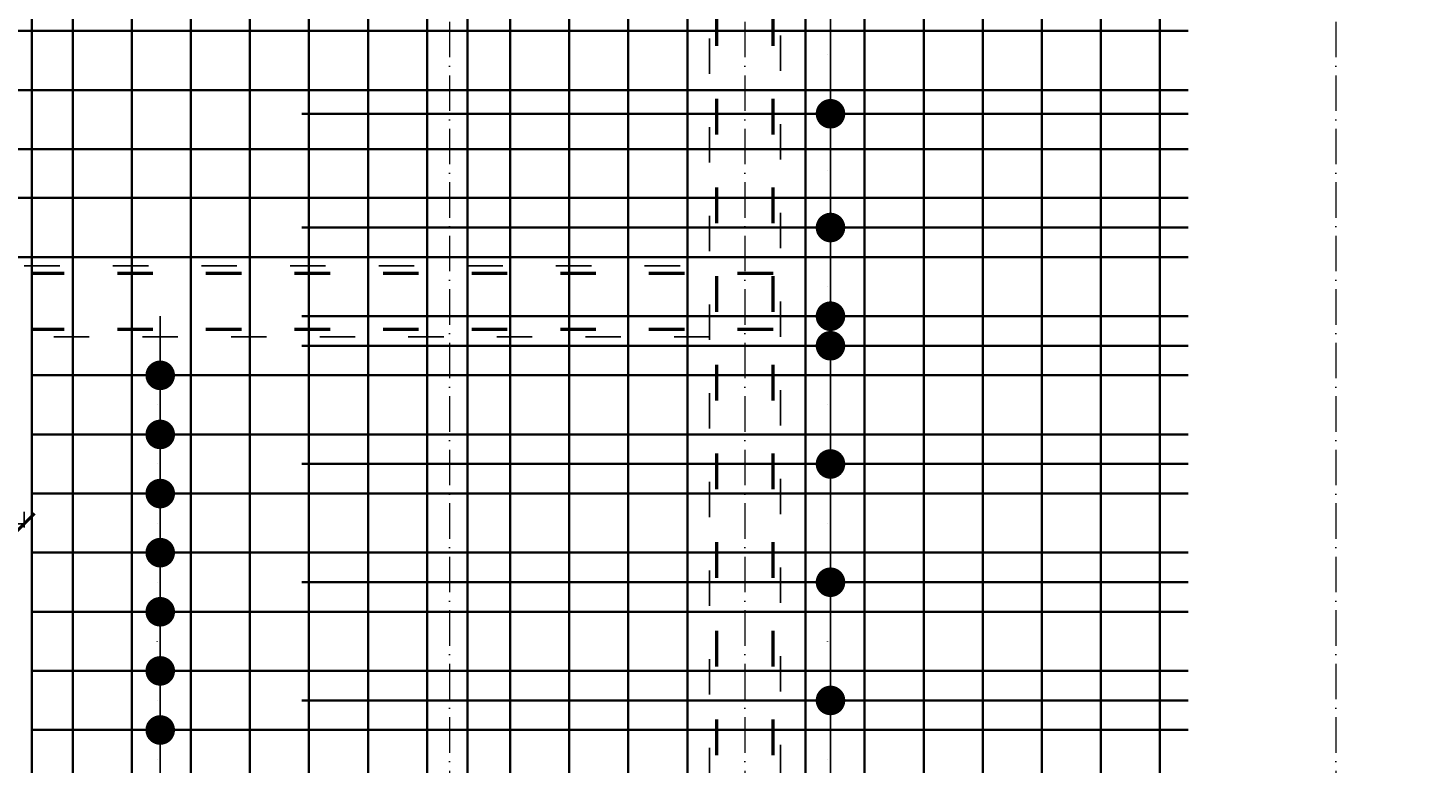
# Model space of a CAD drawing. Header units: millimetres. Extents: x 295948 to 312016, y 6878 to 18016.
# Tile 129 of 252: x 304136 to 304610, y 14424 to 14673. Entities that reach past the tile are written whole.
import ezdxf

# ---------------------------------------------------------------- set-up
doc = ezdxf.new("R2010")
doc.units = ezdxf.units.MM
doc.linetypes.add('ACAD_ISO03W100', pattern=[30, 12, -18])
doc.linetypes.add('ACAD_ISO10W100', pattern=[18, 12, -3, 0, -3])
for name, color, linetype, lineweight in [('konstrukcja wymiary', 1, 'Continuous', 13), ('osie', 5, 'ACAD_ISO10W100', 13), ('zbrojenie', 4, 'Continuous', 50), ('zbrojenie płyty', 141, 'Continuous', 35)]:
    doc.layers.add(name, color=color, linetype=linetype, lineweight=lineweight)
doc.layers.add('przerywane', color=6, linetype='ACAD_ISO03W100')
doc.styles.add('KONSTRUKCJA', font='romand.shx', dxfattribs={"oblique": 10})
doc.styles.get("Standard").update_dxf_attribs({"font": 'romand.shx', "oblique": 10})
doc.dimstyles.new('150', dxfattribs={"dimtxt": 10, "dimasz": 7, "dimexe": 1.25, "dimexo": 0.625, "dimgap": 3, "dimtad": 1, "dimdec": 0, "dimrnd": 0.5, "dimtxsty": 'KONSTRUKCJA', "dimblk": 'ARCHTICK', "dimcen": 2.5, "dimadec": 0, "dimazin": 0, "dimtfac": 1, "dimtdec": 0, "dimtix": 1, "dimtmove": 0, "dimatfit": 3, "dimfxl": 4, "dimfxlon": 1, "dimarcsym": 0})
doc.dimstyles.new('kropki', dxfattribs={"dimtxt": 0.001, "dimasz": 10, "dimexe": 1.25, "dimexo": 0.625, "dimgap": 1, "dimtad": 1, "dimtxsty": 'Standard', "dimblk": 'DOT', "dimcen": 2.5, "dimadec": 0, "dimazin": 0, "dimtfac": 1, "dimtmove": 0, "dimatfit": 3, "dimfxl": 1, "dimfxlon": 1, "dimarcsym": 0})

# ---------------------------------------------------------------- blocks, each defined once
blk = doc.blocks.new('_ArchTick')
at = {"color": 0, "linetype": 'ByBlock', "lineweight": 13, "const_width": 0.15}
blk.add_lwpolyline([(-0.5, -0.5), (0.5, 0.5)], dxfattribs=at)
blk = doc.blocks.new('*D129')
at = {"layer": 'Defpoints', "color": 0, "transparency": 16777216}
for p in [(304134.63, 14841.47), (303870.63, 14592.3), (304134.63, 14592.3)]:
    blk.add_point(p, dxfattribs=at)
at = {"layer": 'konstrukcja wymiary', "color": 0, "lineweight": -2, "transparency": 16777216}
for p, q in [((303870.63, 14837.47), (303870.63, 14842.72)), ((303870.63, 14841.47), (304134.63, 14841.47)), ((304134.63, 14837.47), (304134.63, 14842.72))]:
    blk.add_line(p, q, dxfattribs=at)
at = {"layer": 'konstrukcja wymiary', "color": 0, "lineweight": -2, "transparency": 16777216, "xscale": 7, "yscale": 7, "zscale": 7, "rotation": 180}
blk.add_blockref('_ArchTick', (303870.63, 14841.47), dxfattribs=at)
at = {"layer": 'konstrukcja wymiary', "color": 0, "lineweight": -2, "transparency": 16777216, "xscale": 7, "yscale": 7, "zscale": 7}
blk.add_blockref('_ArchTick', (304134.63, 14841.47), dxfattribs=at)
at = {"layer": 'konstrukcja wymiary', "color": 0, "transparency": 16777216, "insert": (304002.63, 14849.47), "char_height": 10, "attachment_point": 5, "style": 'KONSTRUKCJA'}
blk.add_mtext('264', dxfattribs=at)
blk = doc.blocks.new('*D130')
at = {"layer": 'Defpoints', "color": 0, "transparency": 16777216}
for p in [(304822.63, 14841.47), (304134.63, 14592.3), (304822.63, 14465.3)]:
    blk.add_point(p, dxfattribs=at)
at = {"layer": 'konstrukcja wymiary', "color": 0, "lineweight": -2, "transparency": 16777216}
for p, q in [((304134.63, 14837.47), (304134.63, 14842.72)), ((304134.63, 14841.47), (304822.63, 14841.47)), ((304822.63, 14837.47), (304822.63, 14842.72))]:
    blk.add_line(p, q, dxfattribs=at)
at = {"layer": 'konstrukcja wymiary', "color": 0, "lineweight": -2, "transparency": 16777216, "xscale": 7, "yscale": 7, "zscale": 7, "rotation": 180}
blk.add_blockref('_ArchTick', (304134.63, 14841.47), dxfattribs=at)
at = {"layer": 'konstrukcja wymiary', "color": 0, "lineweight": -2, "transparency": 16777216, "xscale": 7, "yscale": 7, "zscale": 7}
blk.add_blockref('_ArchTick', (304822.63, 14841.47), dxfattribs=at)
at = {"layer": 'konstrukcja wymiary', "color": 0, "transparency": 16777216, "insert": (304478.63, 14849.47), "char_height": 10, "attachment_point": 5, "style": 'KONSTRUKCJA'}
blk.add_mtext('688', dxfattribs=at)
blk = doc.blocks.new('*D132')
at = {"layer": 'Defpoints', "color": 0, "transparency": 16777216}
for p in [(304378.63, 14871.47), (304378.63, 14575.88), (304578.63, 14575.88)]:
    blk.add_point(p, dxfattribs=at)
at = {"layer": 'konstrukcja wymiary', "color": 0, "lineweight": -2, "transparency": 16777216}
for p, q in [((304378.63, 14867.47), (304378.63, 14872.72)), ((304578.63, 14871.47), (304378.63, 14871.47)), ((304578.63, 14867.47), (304578.63, 14872.72))]:
    blk.add_line(p, q, dxfattribs=at)
at = {"layer": 'konstrukcja wymiary', "color": 0, "lineweight": -2, "transparency": 16777216, "xscale": 7, "yscale": 7, "zscale": 7, "rotation": 180}
blk.add_blockref('_ArchTick', (304378.63, 14871.47), dxfattribs=at)
at = {"layer": 'konstrukcja wymiary', "color": 0, "lineweight": -2, "transparency": 16777216, "xscale": 7, "yscale": 7, "zscale": 7}
blk.add_blockref('_ArchTick', (304578.63, 14871.47), dxfattribs=at)
at = {"layer": 'konstrukcja wymiary', "color": 0, "transparency": 16777216, "insert": (304478.63, 14879.47), "char_height": 10, "attachment_point": 5, "style": 'KONSTRUKCJA'}
blk.add_mtext('200', dxfattribs=at)
blk = doc.blocks.new('*D133')
at = {"layer": 'Defpoints', "color": 0, "transparency": 16777216}
for p in [(304278.63, 14871.47), (304278.63, 14575.88), (304378.63, 14575.88)]:
    blk.add_point(p, dxfattribs=at)
at = {"layer": 'konstrukcja wymiary', "color": 0, "lineweight": -2, "transparency": 16777216}
for p, q in [((304278.63, 14867.47), (304278.63, 14872.72)), ((304378.63, 14871.47), (304278.63, 14871.47)), ((304378.63, 14867.47), (304378.63, 14872.72))]:
    blk.add_line(p, q, dxfattribs=at)
at = {"layer": 'konstrukcja wymiary', "color": 0, "lineweight": -2, "transparency": 16777216, "xscale": 7, "yscale": 7, "zscale": 7, "rotation": 180}
blk.add_blockref('_ArchTick', (304278.63, 14871.47), dxfattribs=at)
at = {"layer": 'konstrukcja wymiary', "color": 0, "lineweight": -2, "transparency": 16777216, "xscale": 7, "yscale": 7, "zscale": 7}
blk.add_blockref('_ArchTick', (304378.63, 14871.47), dxfattribs=at)
at = {"layer": 'konstrukcja wymiary', "color": 0, "transparency": 16777216, "insert": (304328.63, 14879.47), "char_height": 10, "attachment_point": 5, "style": 'KONSTRUKCJA'}
blk.add_mtext('100', dxfattribs=at)
blk = doc.blocks.new('*D123')
at = {"layer": 'Defpoints', "color": 0, "transparency": 16777216}
for p in [(303858.63, 14871.47), (303858.63, 14575.88), (304278.63, 14575.88)]:
    blk.add_point(p, dxfattribs=at)
at = {"layer": 'konstrukcja wymiary', "color": 0, "lineweight": -2, "transparency": 16777216}
for p, q in [((303858.63, 14867.47), (303858.63, 14872.72)), ((304278.63, 14871.47), (303858.63, 14871.47)), ((304278.63, 14867.47), (304278.63, 14872.72))]:
    blk.add_line(p, q, dxfattribs=at)
at = {"layer": 'konstrukcja wymiary', "color": 0, "lineweight": -2, "transparency": 16777216, "xscale": 7, "yscale": 7, "zscale": 7, "rotation": 180}
blk.add_blockref('_ArchTick', (303858.63, 14871.47), dxfattribs=at)
at = {"layer": 'konstrukcja wymiary', "color": 0, "lineweight": -2, "transparency": 16777216, "xscale": 7, "yscale": 7, "zscale": 7}
blk.add_blockref('_ArchTick', (304278.63, 14871.47), dxfattribs=at)
at = {"layer": 'konstrukcja wymiary', "color": 0, "transparency": 16777216, "insert": (304068.63, 14879.47), "char_height": 10, "attachment_point": 5, "style": 'KONSTRUKCJA'}
blk.add_mtext('420', dxfattribs=at)
blk = doc.blocks.new('*D138')
at = {"layer": 'Defpoints', "color": 0, "transparency": 16777216}
for p in [(303870.63, 14592.3), (304134.63, 14592.3), (303870.63, 14505.1)]:
    blk.add_point(p, dxfattribs=at)
at = {"layer": 'konstrukcja wymiary', "color": 0, "lineweight": -2, "transparency": 16777216}
for p, q in [((303870.63, 14509.1), (303870.63, 14503.85)), ((304134.63, 14505.1), (303870.63, 14505.1)), ((304134.63, 14509.1), (304134.63, 14503.85))]:
    blk.add_line(p, q, dxfattribs=at)
at = {"layer": 'konstrukcja wymiary', "color": 0, "lineweight": -2, "transparency": 16777216, "xscale": 7, "yscale": 7, "zscale": 7, "rotation": 180}
blk.add_blockref('_ArchTick', (303870.63, 14505.1), dxfattribs=at)
at = {"layer": 'konstrukcja wymiary', "color": 0, "lineweight": -2, "transparency": 16777216, "xscale": 7, "yscale": 7, "zscale": 7}
blk.add_blockref('_ArchTick', (304134.63, 14505.1), dxfattribs=at)
at = {"layer": 'konstrukcja wymiary', "color": 0, "transparency": 16777216, "insert": (304002.63, 14513.1), "char_height": 10, "attachment_point": 5, "style": 'KONSTRUKCJA'}
blk.add_mtext('264', dxfattribs=at)
blk = doc.blocks.new('_Dot')
at = {"color": 0, "linetype": 'ByBlock', "lineweight": -2}
blk.add_line((-0.5, 0), (-1, 0), dxfattribs=at)
at = {"color": 0, "linetype": 'ByBlock', "const_width": 0.5}
blk.add_lwpolyline([(-0.25, 0, 1), (0.25, 0, 1)], format="xyb", close=True, dxfattribs=at)
blk = doc.blocks.new('*D326')
at = {"layer": 'Defpoints', "color": 0, "transparency": 16777216}
for p in [(304399.13, 14683.8), (304399.13, 14643.8), (304407.58, 14643.8)]:
    blk.add_point(p, dxfattribs=at)
at = {"layer": 'konstrukcja wymiary', "color": 0, "lineweight": -2, "transparency": 16777216}
for p, q in [((304406.58, 14683.8), (304408.83, 14683.8)), ((304407.58, 14673.8), (304407.58, 14653.8)), ((304406.58, 14643.8), (304408.83, 14643.8))]:
    blk.add_line(p, q, dxfattribs=at)
at = {"layer": 'konstrukcja wymiary', "color": 0, "lineweight": -2, "transparency": 16777216, "xscale": 10, "yscale": 10, "zscale": 10}
for p, rotation in [((304407.58, 14683.8), 90), ((304407.58, 14643.8), 270)]:
    blk.add_blockref('_Dot', p, dxfattribs=dict(at, rotation=rotation))
at = {"layer": 'konstrukcja wymiary', "color": 0, "transparency": 16777216, "insert": (304406.58, 14663.8), "char_height": 0.001, "attachment_point": 5, "rotation": 90}
blk.add_mtext('40', dxfattribs=at)
blk = doc.blocks.new('*D327')
at = {"layer": 'Defpoints', "color": 0, "transparency": 16777216}
for p in [(304399.13, 14643.8), (304399.13, 14605.3), (304407.58, 14605.3)]:
    blk.add_point(p, dxfattribs=at)
at = {"layer": 'konstrukcja wymiary', "color": 0, "lineweight": -2, "transparency": 16777216}
for p, q in [((304406.58, 14643.8), (304408.83, 14643.8)), ((304407.58, 14633.8), (304407.58, 14615.3)), ((304406.58, 14605.3), (304408.83, 14605.3))]:
    blk.add_line(p, q, dxfattribs=at)
at = {"layer": 'konstrukcja wymiary', "color": 0, "lineweight": -2, "transparency": 16777216, "xscale": 10, "yscale": 10, "zscale": 10}
for p, rotation in [((304407.58, 14643.8), 90), ((304407.58, 14605.3), 270)]:
    blk.add_blockref('_Dot', p, dxfattribs=dict(at, rotation=rotation))
at = {"layer": 'konstrukcja wymiary', "color": 0, "transparency": 16777216, "insert": (304406.58, 14624.55), "char_height": 0.001, "attachment_point": 5, "rotation": 90}
blk.add_mtext('38,5', dxfattribs=at)
blk = doc.blocks.new('*D328')
at = {"layer": 'Defpoints', "color": 0, "transparency": 16777216}
for p in [(304399.13, 14605.3), (304399.13, 14565.3), (304407.58, 14565.3)]:
    blk.add_point(p, dxfattribs=at)
at = {"layer": 'konstrukcja wymiary', "color": 0, "lineweight": -2, "transparency": 16777216}
for p, q in [((304406.58, 14605.3), (304408.83, 14605.3)), ((304407.58, 14595.3), (304407.58, 14575.3)), ((304406.58, 14565.3), (304408.83, 14565.3))]:
    blk.add_line(p, q, dxfattribs=at)
at = {"layer": 'konstrukcja wymiary', "color": 0, "lineweight": -2, "transparency": 16777216, "xscale": 10, "yscale": 10, "zscale": 10}
for p, rotation in [((304407.58, 14605.3), 90), ((304407.58, 14565.3), 270)]:
    blk.add_blockref('_Dot', p, dxfattribs=dict(at, rotation=rotation))
at = {"layer": 'konstrukcja wymiary', "color": 0, "transparency": 16777216, "insert": (304406.58, 14585.3), "char_height": 0.001, "attachment_point": 5, "rotation": 90}
blk.add_mtext('40', dxfattribs=at)
blk = doc.blocks.new('*D329')
at = {"layer": 'Defpoints', "color": 0, "transparency": 16777216}
for p in [(304399.13, 14565.3), (304399.13, 14525.3), (304407.58, 14525.3)]:
    blk.add_point(p, dxfattribs=at)
at = {"layer": 'konstrukcja wymiary', "color": 0, "lineweight": -2, "transparency": 16777216}
for p, q in [((304406.58, 14565.3), (304408.83, 14565.3)), ((304407.58, 14555.3), (304407.58, 14535.3)), ((304406.58, 14525.3), (304408.83, 14525.3))]:
    blk.add_line(p, q, dxfattribs=at)
at = {"layer": 'konstrukcja wymiary', "color": 0, "lineweight": -2, "transparency": 16777216, "xscale": 10, "yscale": 10, "zscale": 10}
for p, rotation in [((304407.58, 14565.3), 90), ((304407.58, 14525.3), 270)]:
    blk.add_blockref('_Dot', p, dxfattribs=dict(at, rotation=rotation))
at = {"layer": 'konstrukcja wymiary', "color": 0, "transparency": 16777216, "insert": (304406.58, 14545.3), "char_height": 0.001, "attachment_point": 5, "rotation": 90}
blk.add_mtext('40', dxfattribs=at)
blk = doc.blocks.new('*D330')
at = {"layer": 'Defpoints', "color": 0, "transparency": 16777216}
for p in [(304399.13, 14525.3), (304399.13, 14485.3), (304407.58, 14485.3)]:
    blk.add_point(p, dxfattribs=at)
at = {"layer": 'konstrukcja wymiary', "color": 0, "lineweight": -2, "transparency": 16777216}
for p, q in [((304406.58, 14525.3), (304408.83, 14525.3)), ((304407.58, 14515.3), (304407.58, 14495.3)), ((304406.58, 14485.3), (304408.83, 14485.3))]:
    blk.add_line(p, q, dxfattribs=at)
at = {"layer": 'konstrukcja wymiary', "color": 0, "lineweight": -2, "transparency": 16777216, "xscale": 10, "yscale": 10, "zscale": 10}
for p, rotation in [((304407.58, 14525.3), 90), ((304407.58, 14485.3), 270)]:
    blk.add_blockref('_Dot', p, dxfattribs=dict(at, rotation=rotation))
at = {"layer": 'konstrukcja wymiary', "color": 0, "transparency": 16777216, "insert": (304406.58, 14505.3), "char_height": 0.001, "attachment_point": 5, "rotation": 90}
blk.add_mtext('40', dxfattribs=at)
blk = doc.blocks.new('*D331')
at = {"layer": 'Defpoints', "color": 0, "transparency": 16777216}
for p in [(304399.13, 14485.3), (304399.13, 14445.3), (304407.58, 14445.3)]:
    blk.add_point(p, dxfattribs=at)
at = {"layer": 'konstrukcja wymiary', "color": 0, "lineweight": -2, "transparency": 16777216}
for p, q in [((304406.58, 14485.3), (304408.83, 14485.3)), ((304407.58, 14475.3), (304407.58, 14455.3)), ((304406.58, 14445.3), (304408.83, 14445.3))]:
    blk.add_line(p, q, dxfattribs=at)
at = {"layer": 'konstrukcja wymiary', "color": 0, "lineweight": -2, "transparency": 16777216, "xscale": 10, "yscale": 10, "zscale": 10}
for p, rotation in [((304407.58, 14485.3), 90), ((304407.58, 14445.3), 270)]:
    blk.add_blockref('_Dot', p, dxfattribs=dict(at, rotation=rotation))
at = {"layer": 'konstrukcja wymiary', "color": 0, "transparency": 16777216, "insert": (304406.58, 14465.3), "char_height": 0.001, "attachment_point": 5, "rotation": 90}
blk.add_mtext('40', dxfattribs=at)
blk = doc.blocks.new('*D332')
at = {"layer": 'Defpoints', "color": 0, "transparency": 16777216}
for p in [(304399.13, 14445.3), (304399.13, 14405.3), (304407.58, 14405.3)]:
    blk.add_point(p, dxfattribs=at)
at = {"layer": 'konstrukcja wymiary', "color": 0, "lineweight": -2, "transparency": 16777216}
for p, q in [((304406.58, 14445.3), (304408.83, 14445.3)), ((304407.58, 14435.3), (304407.58, 14415.3)), ((304406.58, 14405.3), (304408.83, 14405.3))]:
    blk.add_line(p, q, dxfattribs=at)
at = {"layer": 'konstrukcja wymiary', "color": 0, "lineweight": -2, "transparency": 16777216, "xscale": 10, "yscale": 10, "zscale": 10}
for p, rotation in [((304407.58, 14445.3), 90), ((304407.58, 14405.3), 270)]:
    blk.add_blockref('_Dot', p, dxfattribs=dict(at, rotation=rotation))
at = {"layer": 'konstrukcja wymiary', "color": 0, "transparency": 16777216, "insert": (304406.58, 14425.3), "char_height": 0.001, "attachment_point": 5, "rotation": 90}
blk.add_mtext('40', dxfattribs=at)
blk = doc.blocks.new('*D397')
at = {"layer": 'Defpoints', "color": 0, "transparency": 16777216}
for p in [(304171.01, 14555.3), (304171.01, 14535.3), (304180.65, 14535.3)]:
    blk.add_point(p, dxfattribs=at)
at = {"layer": 'konstrukcja wymiary', "color": 0, "lineweight": -2, "transparency": 16777216}
for p, q in [((304180.65, 14565.3), (304180.65, 14575.3)), ((304179.65, 14555.3), (304181.9, 14555.3)), ((304180.65, 14555.3), (304180.65, 14535.3)), ((304179.65, 14535.3), (304181.9, 14535.3)), ((304180.65, 14525.3), (304180.65, 14515.3))]:
    blk.add_line(p, q, dxfattribs=at)
at = {"layer": 'konstrukcja wymiary', "color": 0, "lineweight": -2, "transparency": 16777216, "xscale": 10, "yscale": 10, "zscale": 10}
for p, rotation in [((304180.65, 14555.3), 270), ((304180.65, 14535.3), 90)]:
    blk.add_blockref('_Dot', p, dxfattribs=dict(at, rotation=rotation))
at = {"layer": 'konstrukcja wymiary', "color": 0, "transparency": 16777216, "insert": (304179.65, 14545.3), "char_height": 0.001, "attachment_point": 5, "rotation": 90}
blk.add_mtext('20', dxfattribs=at)
blk = doc.blocks.new('*D398')
at = {"layer": 'Defpoints', "color": 0, "transparency": 16777216}
for p in [(304171.01, 14535.3), (304171.01, 14515.3), (304180.65, 14515.3)]:
    blk.add_point(p, dxfattribs=at)
at = {"layer": 'konstrukcja wymiary', "color": 0, "lineweight": -2, "transparency": 16777216}
for p, q in [((304180.65, 14545.3), (304180.65, 14555.3)), ((304179.65, 14535.3), (304181.9, 14535.3)), ((304180.65, 14535.3), (304180.65, 14515.3)), ((304179.65, 14515.3), (304181.9, 14515.3)), ((304180.65, 14505.3), (304180.65, 14495.3))]:
    blk.add_line(p, q, dxfattribs=at)
at = {"layer": 'konstrukcja wymiary', "color": 0, "lineweight": -2, "transparency": 16777216, "xscale": 10, "yscale": 10, "zscale": 10}
for p, rotation in [((304180.65, 14535.3), 270), ((304180.65, 14515.3), 90)]:
    blk.add_blockref('_Dot', p, dxfattribs=dict(at, rotation=rotation))
at = {"layer": 'konstrukcja wymiary', "color": 0, "transparency": 16777216, "insert": (304179.65, 14525.3), "char_height": 0.001, "attachment_point": 5, "rotation": 90}
blk.add_mtext('20', dxfattribs=at)
blk = doc.blocks.new('*D399')
at = {"layer": 'Defpoints', "color": 0, "transparency": 16777216}
for p in [(304171.01, 14515.3), (304171.01, 14495.3), (304180.65, 14495.3)]:
    blk.add_point(p, dxfattribs=at)
at = {"layer": 'konstrukcja wymiary', "color": 0, "lineweight": -2, "transparency": 16777216}
for p, q in [((304180.65, 14525.3), (304180.65, 14535.3)), ((304179.65, 14515.3), (304181.9, 14515.3)), ((304180.65, 14515.3), (304180.65, 14495.3)), ((304179.65, 14495.3), (304181.9, 14495.3)), ((304180.65, 14485.3), (304180.65, 14475.3))]:
    blk.add_line(p, q, dxfattribs=at)
at = {"layer": 'konstrukcja wymiary', "color": 0, "lineweight": -2, "transparency": 16777216, "xscale": 10, "yscale": 10, "zscale": 10}
for p, rotation in [((304180.65, 14515.3), 270), ((304180.65, 14495.3), 90)]:
    blk.add_blockref('_Dot', p, dxfattribs=dict(at, rotation=rotation))
at = {"layer": 'konstrukcja wymiary', "color": 0, "transparency": 16777216, "insert": (304179.65, 14505.3), "char_height": 0.001, "attachment_point": 5, "rotation": 90}
blk.add_mtext('20', dxfattribs=at)
blk = doc.blocks.new('*D400')
at = {"layer": 'Defpoints', "color": 0, "transparency": 16777216}
for p in [(304171.01, 14495.3), (304171.01, 14475.3), (304180.65, 14475.3)]:
    blk.add_point(p, dxfattribs=at)
at = {"layer": 'konstrukcja wymiary', "color": 0, "lineweight": -2, "transparency": 16777216}
for p, q in [((304180.65, 14505.3), (304180.65, 14515.3)), ((304179.65, 14495.3), (304181.9, 14495.3)), ((304180.65, 14495.3), (304180.65, 14475.3)), ((304179.65, 14475.3), (304181.9, 14475.3)), ((304180.65, 14465.3), (304180.65, 14455.3))]:
    blk.add_line(p, q, dxfattribs=at)
at = {"layer": 'konstrukcja wymiary', "color": 0, "lineweight": -2, "transparency": 16777216, "xscale": 10, "yscale": 10, "zscale": 10}
for p, rotation in [((304180.65, 14495.3), 270), ((304180.65, 14475.3), 90)]:
    blk.add_blockref('_Dot', p, dxfattribs=dict(at, rotation=rotation))
at = {"layer": 'konstrukcja wymiary', "color": 0, "transparency": 16777216, "insert": (304179.65, 14485.3), "char_height": 0.001, "attachment_point": 5, "rotation": 90}
blk.add_mtext('20', dxfattribs=at)
blk = doc.blocks.new('*D401')
at = {"layer": 'Defpoints', "color": 0, "transparency": 16777216}
for p in [(304171.01, 14475.3), (304171.01, 14455.3), (304180.65, 14455.3)]:
    blk.add_point(p, dxfattribs=at)
at = {"layer": 'konstrukcja wymiary', "color": 0, "lineweight": -2, "transparency": 16777216}
for p, q in [((304180.65, 14485.3), (304180.65, 14495.3)), ((304179.65, 14475.3), (304181.9, 14475.3)), ((304180.65, 14475.3), (304180.65, 14455.3)), ((304179.65, 14455.3), (304181.9, 14455.3)), ((304180.65, 14445.3), (304180.65, 14435.3))]:
    blk.add_line(p, q, dxfattribs=at)
at = {"layer": 'konstrukcja wymiary', "color": 0, "lineweight": -2, "transparency": 16777216, "xscale": 10, "yscale": 10, "zscale": 10}
for p, rotation in [((304180.65, 14475.3), 270), ((304180.65, 14455.3), 90)]:
    blk.add_blockref('_Dot', p, dxfattribs=dict(at, rotation=rotation))
at = {"layer": 'konstrukcja wymiary', "color": 0, "transparency": 16777216, "insert": (304179.65, 14465.3), "char_height": 0.001, "attachment_point": 5, "rotation": 90}
blk.add_mtext('20', dxfattribs=at)
blk = doc.blocks.new('*D402')
at = {"layer": 'Defpoints', "color": 0, "transparency": 16777216}
for p in [(304171.01, 14455.3), (304171.01, 14435.3), (304180.65, 14435.3)]:
    blk.add_point(p, dxfattribs=at)
at = {"layer": 'konstrukcja wymiary', "color": 0, "lineweight": -2, "transparency": 16777216}
for p, q in [((304180.65, 14465.3), (304180.65, 14475.3)), ((304179.65, 14455.3), (304181.9, 14455.3)), ((304180.65, 14455.3), (304180.65, 14435.3)), ((304179.65, 14435.3), (304181.9, 14435.3)), ((304180.65, 14425.3), (304180.65, 14415.3))]:
    blk.add_line(p, q, dxfattribs=at)
at = {"layer": 'konstrukcja wymiary', "color": 0, "lineweight": -2, "transparency": 16777216, "xscale": 10, "yscale": 10, "zscale": 10}
for p, rotation in [((304180.65, 14455.3), 270), ((304180.65, 14435.3), 90)]:
    blk.add_blockref('_Dot', p, dxfattribs=dict(at, rotation=rotation))
at = {"layer": 'konstrukcja wymiary', "color": 0, "transparency": 16777216, "insert": (304179.65, 14445.3), "char_height": 0.001, "attachment_point": 5, "rotation": 90}
blk.add_mtext('20', dxfattribs=at)
blk = doc.blocks.new('*D403')
at = {"layer": 'Defpoints', "color": 0, "transparency": 16777216}
for p in [(304171.01, 14435.3), (304171.01, 14415.3), (304180.65, 14415.3)]:
    blk.add_point(p, dxfattribs=at)
at = {"layer": 'konstrukcja wymiary', "color": 0, "lineweight": -2, "transparency": 16777216}
for p, q in [((304180.65, 14445.3), (304180.65, 14455.3)), ((304179.65, 14435.3), (304181.9, 14435.3)), ((304180.65, 14435.3), (304180.65, 14415.3)), ((304179.65, 14415.3), (304181.9, 14415.3)), ((304180.65, 14405.3), (304180.65, 14395.3))]:
    blk.add_line(p, q, dxfattribs=at)
at = {"layer": 'konstrukcja wymiary', "color": 0, "lineweight": -2, "transparency": 16777216, "xscale": 10, "yscale": 10, "zscale": 10}
for p, rotation in [((304180.65, 14435.3), 270), ((304180.65, 14415.3), 90)]:
    blk.add_blockref('_Dot', p, dxfattribs=dict(at, rotation=rotation))
at = {"layer": 'konstrukcja wymiary', "color": 0, "transparency": 16777216, "insert": (304179.65, 14425.3), "char_height": 0.001, "attachment_point": 5, "rotation": 90}
blk.add_mtext('20', dxfattribs=at)
blk = doc.blocks.new('*D404')
at = {"layer": 'Defpoints', "color": 0, "transparency": 16777216}
for p in [(304171.01, 14415.3), (304171.01, 14395.3), (304180.65, 14395.3)]:
    blk.add_point(p, dxfattribs=at)
at = {"layer": 'konstrukcja wymiary', "color": 0, "lineweight": -2, "transparency": 16777216}
for p, q in [((304180.65, 14425.3), (304180.65, 14435.3)), ((304179.65, 14415.3), (304181.9, 14415.3)), ((304180.65, 14415.3), (304180.65, 14395.3)), ((304179.65, 14395.3), (304181.9, 14395.3)), ((304180.65, 14385.3), (304180.65, 14375.3))]:
    blk.add_line(p, q, dxfattribs=at)
at = {"layer": 'konstrukcja wymiary', "color": 0, "lineweight": -2, "transparency": 16777216, "xscale": 10, "yscale": 10, "zscale": 10}
for p, rotation in [((304180.65, 14415.3), 270), ((304180.65, 14395.3), 90)]:
    blk.add_blockref('_Dot', p, dxfattribs=dict(at, rotation=rotation))
at = {"layer": 'konstrukcja wymiary', "color": 0, "transparency": 16777216, "insert": (304179.65, 14405.3), "char_height": 0.001, "attachment_point": 5, "rotation": 90}
blk.add_mtext('20', dxfattribs=at)
blk = doc.blocks.new('*D493')
at = {"layer": 'Defpoints', "color": 0, "transparency": 16777216}
for p in [(304407.58, 14575.3), (304419.13, 14575.3), (304399.13, 14565.3)]:
    blk.add_point(p, dxfattribs=at)
at = {"layer": 'konstrukcja wymiary', "color": 0, "lineweight": -2, "transparency": 16777216}
for p, q in [((304407.58, 14585.3), (304407.58, 14595.3)), ((304408.58, 14575.3), (304406.33, 14575.3)), ((304407.58, 14565.3), (304407.58, 14575.3)), ((304406.58, 14565.3), (304408.83, 14565.3)), ((304407.58, 14555.3), (304407.58, 14545.3))]:
    blk.add_line(p, q, dxfattribs=at)
at = {"layer": 'konstrukcja wymiary', "color": 0, "lineweight": -2, "transparency": 16777216, "xscale": 10, "yscale": 10, "zscale": 10}
for p, rotation in [((304407.58, 14575.3), 270), ((304407.58, 14565.3), 90)]:
    blk.add_blockref('_Dot', p, dxfattribs=dict(at, rotation=rotation))
at = {"layer": 'konstrukcja wymiary', "color": 0, "transparency": 16777216, "insert": (304406.58, 14570.3), "char_height": 0.001, "attachment_point": 5, "rotation": 90}
blk.add_mtext('10', dxfattribs=at)
blk = doc.blocks.new('*D1570')
at = {"layer": 'Defpoints', "color": 0, "transparency": 16777216}
for p in [(304998.63, 14871.47), (304998.63, 14783.3), (304578.63, 14575.88)]:
    blk.add_point(p, dxfattribs=at)
at = {"layer": 'konstrukcja wymiary', "color": 0, "lineweight": -2, "transparency": 16777216}
for p, q in [((304578.63, 14867.47), (304578.63, 14872.72)), ((304578.63, 14871.47), (304998.63, 14871.47)), ((304998.63, 14867.47), (304998.63, 14872.72))]:
    blk.add_line(p, q, dxfattribs=at)
at = {"layer": 'konstrukcja wymiary', "color": 0, "lineweight": -2, "transparency": 16777216, "xscale": 7, "yscale": 7, "zscale": 7, "rotation": 180}
blk.add_blockref('_ArchTick', (304578.63, 14871.47), dxfattribs=at)
at = {"layer": 'konstrukcja wymiary', "color": 0, "lineweight": -2, "transparency": 16777216, "xscale": 7, "yscale": 7, "zscale": 7}
blk.add_blockref('_ArchTick', (304998.63, 14871.47), dxfattribs=at)
at = {"layer": 'konstrukcja wymiary', "color": 0, "transparency": 16777216, "insert": (304788.63, 14879.47), "char_height": 10, "attachment_point": 5, "style": 'KONSTRUKCJA'}
blk.add_mtext('420', dxfattribs=at)

msp = doc.modelspace()

# ---------------------------------------------------------------- linework, layer by layer
at = {"layer": 'osie'}
for p, q in [((304278.631, 14946.397), (304278.631, 14048.413)), ((304378.631, 14946.397), (304378.631, 14048.413)), ((304578.631, 14946.397), (304578.631, 14048.413))]:
    msp.add_line(p, q, dxfattribs=at)
at = {"layer": 'przerywane'}
for p, q in [((304366.631, 14759.305), (304366.631, 14208.305)), ((304390.631, 14148.305), (304390.631, 14759.305)), ((304134.631, 14592.305), (304366.631, 14592.305)), ((304366.631, 14568.305), (304134.631, 14568.305))]:
    msp.add_line(p, q, dxfattribs=at)
at = {"layer": 'zbrojenie', "linetype": 'ACAD_ISO03W100'}
for p, q in [((304369.131, 14126.805), (304369.131, 14780.805)), ((304388.131, 14126.805), (304388.131, 14780.805)), ((304388.131, 14589.805), (304137.131, 14589.805)), ((304388.131, 14570.805), (304137.131, 14570.805))]:
    msp.add_line(p, q, dxfattribs=at)
at = {"layer": 'zbrojenie płyty'}
for p, q in [((304137.189, 14780.805), (304137.189, 14186.805)), ((304151.014, 14780.805), (304151.014, 14186.805)), ((304171.014, 14780.805), (304171.014, 14186.805)), ((304191.014, 14780.805), (304191.014, 14186.805)), ((304211.014, 14780.805), (304211.014, 14186.805)), ((304231.014, 14780.805), (304231.014, 14186.805)), ((304251.014, 14780.805), (304251.014, 14186.805)), ((304271.014, 14780.805), (304271.014, 14186.805)), ((304284.631, 14780.805), (304284.631, 14186.805)), ((304299.131, 14780.805), (304299.131, 14186.805)), ((304319.131, 14780.805), (304319.131, 14186.805)), ((304339.131, 14780.805), (304339.131, 14186.805)), ((304359.131, 14780.805), (304359.131, 14186.805)), ((304399.131, 14780.805), (304399.131, 14126.805)), ((304419.131, 14780.805), (304419.131, 14126.805)), ((304439.131, 14780.805), (304439.131, 14126.805)), ((304459.131, 14780.805), (304459.131, 14126.805)), ((304479.131, 14780.805), (304479.131, 14126.805)), ((304499.131, 14780.805), (304499.131, 14126.805)), ((304519.131, 14780.805), (304519.131, 14126.805)), ((303708.631, 14671.805), (304528.631, 14671.805)), ((303708.631, 14651.805), (304528.631, 14651.805)), ((304228.631, 14643.805), (304528.631, 14643.805)), ((303708.631, 14631.805), (304528.631, 14631.805)), ((303708.631, 14615.305), (304528.631, 14615.305)), ((304228.631, 14605.305), (304528.631, 14605.305)), ((303708.631, 14595.305), (304528.631, 14595.305)), ((304228.631, 14575.305), (304528.631, 14575.305)), ((304228.631, 14565.305), (304528.631, 14565.305)), ((304137.189, 14555.305), (304528.631, 14555.305)), ((304137.189, 14535.305), (304528.631, 14535.305)), ((304228.631, 14525.305), (304528.631, 14525.305)), ((304137.189, 14515.305), (304528.631, 14515.305)), ((304137.189, 14495.305), (304528.631, 14495.305)), ((304228.631, 14485.305), (304528.631, 14485.305)), ((304137.189, 14475.305), (304528.631, 14475.305)), ((304137.189, 14455.305), (304528.631, 14455.305)), ((304228.631, 14445.305), (304528.631, 14445.305)), ((304137.189, 14435.305), (304528.631, 14435.305))]:
    msp.add_line(p, q, dxfattribs=at)

# ---------------------------------------------------------------- dimensions: what is measured, and where the dimension line sits
at = {"layer": 'konstrukcja wymiary'}
for base, p1, p2, picture, middle in [((303858.631, 14871.472), (304278.631, 14575.876), (303858.631, 14575.876), '*D123', (304068.631, 14879.472)), ((304278.631, 14871.472), (304378.631, 14575.876), (304278.631, 14575.876), '*D133', (304328.631, 14879.472)), ((304378.631, 14871.472), (304578.631, 14575.876), (304378.631, 14575.876), '*D132', (304478.631, 14879.472)), ((304998.631, 14871.472), (304578.631, 14575.876), (304998.631, 14783.305), '*D1570', (304788.631, 14879.472)), ((304134.631, 14841.472), (303870.631, 14592.305), (304134.631, 14592.305), '*D129', (304002.631, 14849.472)), ((304822.631, 14841.472), (304134.631, 14592.305), (304822.631, 14465.305), '*D130', (304478.631, 14849.472))]:
    dim = msp.add_linear_dim(base=base, p1=p1, p2=p2, dimstyle='150', override={"dimtmove": 1}, dxfattribs=at)
    dim.commit()
    dim.dimension.update_dxf_attribs({"geometry": picture, "text_midpoint": middle})
for base, p1, p2, picture, middle in [((304407.578, 14643.805), (304399.131, 14683.805), (304399.131, 14643.805), '*D326', (304406.578, 14663.805)), ((304407.578, 14605.305), (304399.131, 14643.805), (304399.131, 14605.305), '*D327', (304406.578, 14624.555)), ((304407.578, 14565.305), (304399.131, 14605.305), (304399.131, 14565.305), '*D328', (304406.578, 14585.305)), ((304407.578, 14575.305), (304399.131, 14565.305), (304419.131, 14575.305), '*D493', (304406.578, 14570.305)), ((304180.647, 14535.305), (304171.014, 14555.305), (304171.014, 14535.305), '*D397', (304179.647, 14545.305)), ((304407.578, 14525.305), (304399.131, 14565.305), (304399.131, 14525.305), '*D329', (304406.578, 14545.305)), ((304180.647, 14515.305), (304171.014, 14535.305), (304171.014, 14515.305), '*D398', (304179.647, 14525.305)), ((304180.647, 14495.305), (304171.014, 14515.305), (304171.014, 14495.305), '*D399', (304179.647, 14505.305)), ((304407.578, 14485.305), (304399.131, 14525.305), (304399.131, 14485.305), '*D330', (304406.578, 14505.305)), ((304180.647, 14475.305), (304171.014, 14495.305), (304171.014, 14475.305), '*D400', (304179.647, 14485.305)), ((304180.647, 14455.305), (304171.014, 14475.305), (304171.014, 14455.305), '*D401', (304179.647, 14465.305)), ((304407.578, 14445.305), (304399.131, 14485.305), (304399.131, 14445.305), '*D331', (304406.578, 14465.305)), ((304180.647, 14435.305), (304171.014, 14455.305), (304171.014, 14435.305), '*D402', (304179.647, 14445.305)), ((304180.647, 14415.305), (304171.014, 14435.305), (304171.014, 14415.305), '*D403', (304179.647, 14425.305)), ((304407.578, 14405.305), (304399.131, 14445.305), (304399.131, 14405.305), '*D332', (304406.578, 14425.305)), ((304180.647, 14395.305), (304171.014, 14415.305), (304171.014, 14395.305), '*D404', (304179.647, 14405.305))]:
    dim = msp.add_linear_dim(base=base, p1=p1, p2=p2, angle=90, dimstyle='kropki', override={"dimtmove": 1}, dxfattribs=at)
    dim.commit()
    dim.dimension.update_dxf_attribs({"geometry": picture, "text_midpoint": middle})
dim = msp.add_linear_dim(base=(303870.631, 14505.101), p1=(304134.631, 14592.305), p2=(303870.631, 14592.305), dimstyle='150', dxfattribs=at)
dim.commit()
dim.dimension.update_dxf_attribs({"geometry": '*D138', "text_midpoint": (304002.631, 14513.101)})

doc.saveas('drawing.dxf')
